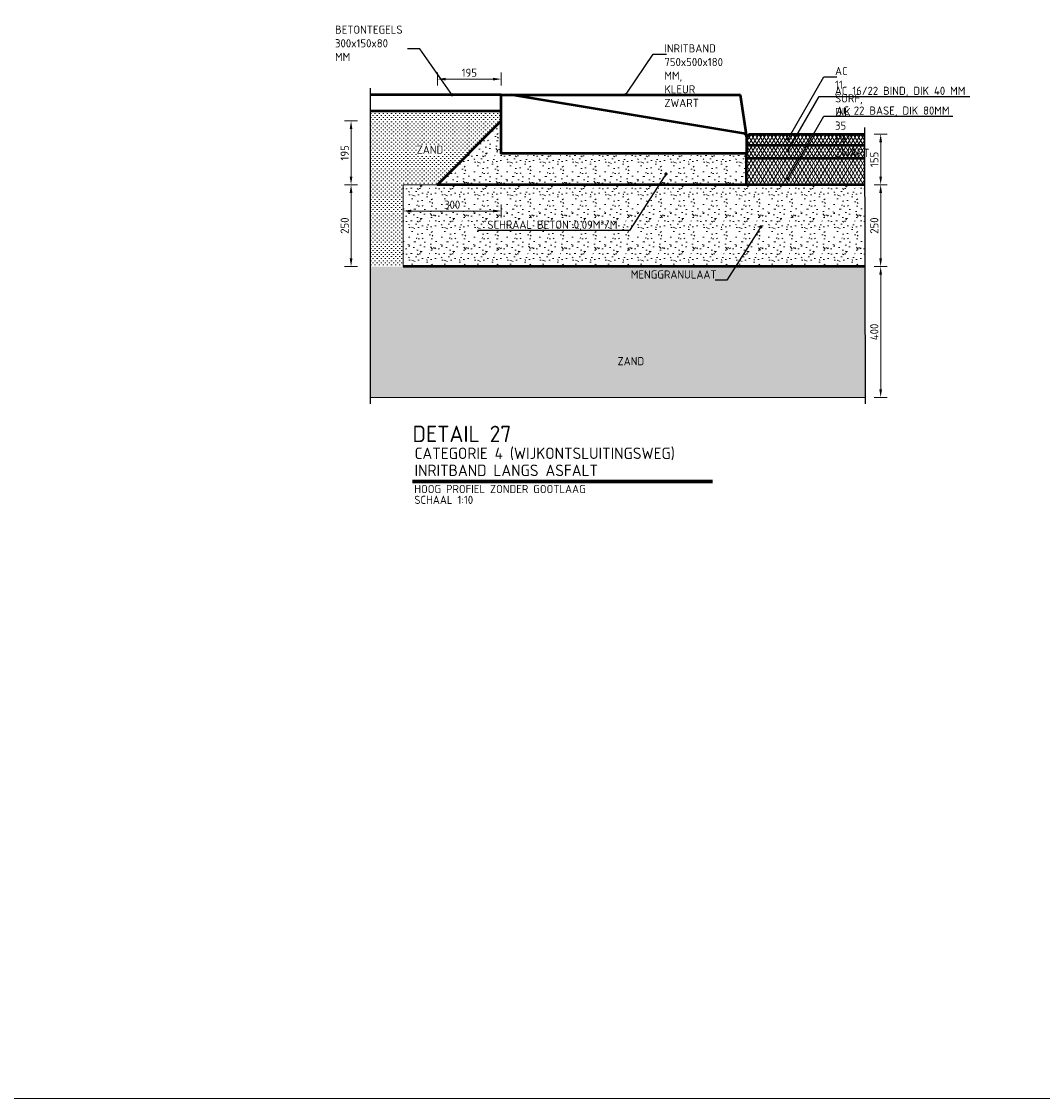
# Model space of a CAD drawing. Header units: metres. Extents: x 92403 to 95147, y 464428 to 465602.
# Tile 229 of 256: x 92596.16 to 92599.28, y 465099.19 to 465102.48. Entities that reach past the tile are written whole.
import ezdxf
from ezdxf import colors
from ezdxf.entities.mleader import LeaderData, LeaderLine
from ezdxf.enums import TextEntityAlignment as Align
from ezdxf.math import Vec2, Vec3

# ---------------------------------------------------------------- set-up
doc = ezdxf.new("R2010")
doc.units = ezdxf.units.M
for name, pattern in [('HIDDEN', [2.373, 1.58, -0.793]), ('VW-1-1_STREEP', [2, 1, -1]), ('XX-CENTER', [8, 5, -1, 1, -1])]:
    doc.linetypes.add(name, pattern=pattern)
doc.layers.get('0').update_dxf_attribs({"linetype": 'CONTINUOUS'})
doc.layers.get('Defpoints').update_dxf_attribs({"linetype": 'CONTINUOUS'})
for name, color, linetype, lineweight in [('N-WE-GW-GROND_ZAND-AD', 7, 'CONTINUOUS', 18), ('N-WE-GW-GROND_ZAND_CUNETZAND-AD-10', 7, 'CONTINUOUS', 18), ('N-WE-GW-GROND_ZAND_CUNETZAND-WERK-T25', 7, 'CONTINUOUS', 25), ('N-WE-VH-VERHARDING_ASFALT-AD-10', 252, 'CONTINUOUS', 18), ('N-WE-VH-VERHARDING_ASFALT-T25', 7, 'CONTINUOUS', 25), ('N-WE-VH-VERHARDING_ASFALT_DEKLAAG-GD', 252, 'CONTINUOUS', 50), ('N-WE-VH-VERHARDING_BETON-AD-10', 252, 'CONTINUOUS', 18), ('N-WE-VH-VERHARDING_BETON_SCHRAAL-GD', 252, 'CONTINUOUS', 50), ('N-WE-VH-VERHARDING_FUNDERING-AD', 252, 'CONTINUOUS', 18), ('N-WE-VH-VERHARDING_FUNDERING-AD-10', 252, 'CONTINUOUS', 18), ('N-WE-VH-VERHARDING_TEGEL-GD', 252, 'CONTINUOUS', 50), ('N-WE-VW-MARKERING_LANGS_STREEP_11-G', 7, 'VW-1-1_STREEP', 13), ('N-XX-VH-KANTOPSLUITING_INRITBAND-GD', 210, 'CONTINUOUS', 50), ('X-XX-AL-TEKENBLAD_TITELBLOK-T25', 7, 'CONTINUOUS', 25), ('X-XX-AL-TEKENBLAD_TITELBLOK-T35', 50, 'CONTINUOUS', 35), ('X-XX-AL-TEKENBLAD_TITELBLOK-T50', 130, 'CONTINUOUS', 50), ('X-XX-AL-VERWIJZING_DETAIL-M', 7, 'CONTINUOUS', 18), ('X-XX-AL-VERWIJZING_DOORSNEDE-GD', 7, 'XX-CENTER', 25)]:
    doc.layers.add(name, color=color, linetype=linetype, lineweight=lineweight)
doc.styles.add('NLCS-ISO-ANNOTATIVE-T25', font='NLCS-ISO.ttf', dxfattribs={"height": 2.5})
doc.styles.add('NLCS-ISO-M10-T25', font='NLCS-ISO.ttf', dxfattribs={"height": 0.025})
doc.styles.add('NLCS-ISO-M10-T35', font='NLCS-ISO.ttf', dxfattribs={"height": 0.035})
doc.styles.add('NLCS-ISO-M10-T50', font='NLCS-ISO.ttf', dxfattribs={"height": 0.05})
doc.dimstyles.new('NLCS-M10-T25-PIJL_L2_H1', dxfattribs={"dimscale": 0.01, "dimtxt": 2.5, "dimasz": 2.5, "dimexe": 2, "dimexo": 2, "dimgap": 0.7, "dimtad": 1, "dimzin": 0, "dimdsep": 46, "dimtxsty": 'NLCS-ISO-M10-T25', "dimcen": 2.5, "dimdle": 2, "dimclrd": 256, "dimclre": 256, "dimclrt": 7, "dimadec": 1, "dimazin": 0, "dimtfac": 1, "dimtdec": 3, "dimtofl": 0, "dimtmove": 1, "dimatfit": 0, "dimfxl": 2, "dimfxlon": 1, "dimtfillclr": 256, "dimtolj": 1, "dimtzin": 0, "dimlwd": -1, "dimlwe": -1, "dimarcsym": 0})
pattern_1 = [(0, (2985.3794685, 6084.488832), (0.00625, 0.00625), [0, -0.0125])]
pattern_2 = [(0, (2985.47447, 6084.55283), (0, 0.1), [0, -0.1]), (0, (2985.47547, 6084.51783), (0, 0.1), [0, -0.1]), (0, (2985.47847, 6084.57183), (0, 0.1), [0, -0.1]), (338.1986, (2985.426468, 6084.540832), (0.3000000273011, -0.0999999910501), [0.0107703, -0.5277462]), (216.8699, (2985.436468, 6084.536832), (0.29999999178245, 0.2000000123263), [0.005, -0.495]), (130.6013, (2985.432468, 6084.533832), (0.5000000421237, -0.59999990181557), [0.0092195, -0.9127349]), (206.5651, (2985.39947, 6084.52183), (-0.099999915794, -0.1000001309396), [0.0022361, -0.2213707]), (326.3099, (2985.397468, 6084.520832), (0.1999999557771, -0.1000001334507), [0.0036056, -0.3569496]), (108.4349, (2985.40047, 6084.518832), (-0.0999998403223, 0.2000000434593), [0.0031623, -0.3130655]), (225, (2985.46347, 6084.51183), (-2e-17, -0.100000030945), [0.0042426, -0.1371787]), (0, (2985.46047, 6084.50883), (0.1, 0.1), [0.006, -0.094]), (135, (2985.46647, 6084.50883), (-0.100000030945, 9e-18), [0.0042426, -0.1371787]), (251.5651, (2985.45147, 6084.575832), (0.0999998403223, 0.2000000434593), [0.0031623, -0.3130655]), (0, (2985.45047, 6084.57283), (0.1, 0.1), [0.005, -0.095]), (143.1301, (2985.455468, 6084.572832), (-0.29999999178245, 0.2000000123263), [0.005, -0.495]), (213.6901, (2985.398468, 6084.576832), (0.1999999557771, 0.1000001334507), [0.0036056, -0.3569496]), (341.5651, (2985.39547, 6084.574832), (-0.2000000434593, 0.0999998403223), [0.0063246, -0.3099032]), (126.8699, (2985.401468, 6084.572832), (0.2000000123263, -0.29999999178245), [0.005, -0.495]), (0, (2985.42747, 6084.57283), (0, 0.1), [0, -0.1]), (0, (2985.40047, 6084.54683), (0, 0.1), [0, -0.1]), (0, (2985.42847, 6084.50983), (0, 0.1), [0, -0.1]), (0, (2985.45547, 6084.54083), (0, 0.1), [0, -0.1]), (0, (2985.42647, 6084.55783), (0, 0.1), [0, -0.1]), (0, (2985.40447, 6084.56083), (0, 0.1), [0, -0.1]), (0, (2985.41347, 6084.55483), (0, 0.1), [0, -0.1]), (0, (2985.40947, 6084.53083), (0, 0.1), [0, -0.1]), (0, (2985.38547, 6084.53483), (0, 0.1), [0, -0.1]), (0, (2985.38647, 6084.55783), (0, 0.1), [0, -0.1]), (0, (2985.38347, 6084.57983), (0, 0.1), [0, -0.1]), (0, (2985.41447, 6084.58383), (0, 0.1), [0, -0.1]), (0, (2985.43647, 6084.58783), (0, 0.1), [0, -0.1]), (0, (2985.47147, 6084.58383), (0, 0.1), [0, -0.1]), (0, (2985.44747, 6084.55283), (0, 0.1), [0, -0.1]), (0, (2985.43747, 6084.57083), (0, 0.1), [0, -0.1]), (0, (2985.44547, 6084.52283), (0, 0.1), [0, -0.1]), (0, (2985.41547, 6084.51783), (0, 0.1), [0, -0.1]), (0, (2985.44547, 6084.49583), (0, 0.1), [0, -0.1]), (0, (2985.41247, 6084.50183), (0, 0.1), [0, -0.1]), (0, (2985.38047, 6084.49883), (0, 0.1), [0, -0.1]), (0, (2985.39247, 6084.49383), (0, 0.1), [0, -0.1]), (0, (2985.39347, 6084.50783), (0, 0.1), [0, -0.1]), (0, (2985.46047, 6084.49183), (0, 0.1), [0, -0.1]), (0, (2985.47247, 6084.53283), (0, 0.1), [0, -0.1]), (0, (2985.46747, 6084.56283), (0, 0.1), [0, -0.1]), (0, (2985.42147, 6084.49083), (0, 0.1), [0, -0.1])]
pattern_3 = [(60, (2985.379468, 6084.488832), (-0.00866025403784, 0.005), []), (120, (2985.379468, 6084.488832), (-0.00866025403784, -0.005), [])]

# ---------------------------------------------------------------- blocks, each defined once
blk = doc.blocks.new('_Dot')
at = {"color": 0, "linetype": 'ByBlock', "lineweight": -2}
blk.add_line((-0.5, 0), (-1, 0), dxfattribs=at)
at = {"color": 0, "linetype": 'ByBlock', "const_width": 0.5}
blk.add_lwpolyline([(-0.25, 0, 1), (0.25, 0, 1)], format="xyb", close=True, dxfattribs=at)
blk = doc.blocks.new('*D523')
at = {"layer": 'Defpoints', "color": 0, "transparency": 16777216}
for p in [(92598.7874, 465101.7336), (92598.7401, 465101.3336), (92598.7874, 465101.3336)]:
    blk.add_point(p, dxfattribs=at)
at = {"layer": 'X-XX-AL-VERWIJZING_DETAIL-M', "transparency": 16777216}
for p, q in [((92598.7874, 465101.7336), (92598.7674, 465101.7336)), ((92598.7874, 465101.7086), (92598.7874, 465101.3586)), ((92598.7674, 465101.3336), (92598.8074, 465101.3336))]:
    blk.add_line(p, q, dxfattribs=at)
for points in [[(92598.7832, 465101.7086), (92598.7915, 465101.7086), (92598.7874, 465101.7336)], [(92598.7832, 465101.3586), (92598.7915, 465101.3586), (92598.7874, 465101.3336)]]:
    blk.add_solid(points, dxfattribs=at)
at = {"layer": 'X-XX-AL-VERWIJZING_DETAIL-M', "color": 7, "transparency": 16777216, "insert": (92598.7679, 465101.5336), "char_height": 0.025, "attachment_point": 5, "rotation": 90, "style": 'NLCS-ISO-M10-T25'}
blk.add_mtext('\\A1;400', dxfattribs=at)
blk = doc.blocks.new('*D524')
at = {"layer": 'Defpoints', "color": 0, "transparency": 16777216}
for p in [(92598.7385, 465101.9836), (92598.7391, 465101.7336), (92598.7874, 465101.7336)]:
    blk.add_point(p, dxfattribs=at)
at = {"layer": 'X-XX-AL-VERWIJZING_DETAIL-M', "transparency": 16777216}
for p, q in [((92598.7674, 465101.9836), (92598.8074, 465101.9836)), ((92598.7874, 465101.9586), (92598.7874, 465101.7586)), ((92598.7674, 465101.7336), (92598.8074, 465101.7336))]:
    blk.add_line(p, q, dxfattribs=at)
for points in [[(92598.7832, 465101.9586), (92598.7915, 465101.9586), (92598.7874, 465101.9836)], [(92598.7832, 465101.7586), (92598.7915, 465101.7586), (92598.7874, 465101.7336)]]:
    blk.add_solid(points, dxfattribs=at)
at = {"layer": 'X-XX-AL-VERWIJZING_DETAIL-M', "color": 7, "transparency": 16777216, "insert": (92598.7679, 465101.8586), "char_height": 0.025, "attachment_point": 5, "rotation": 90, "style": 'NLCS-ISO-M10-T25'}
blk.add_mtext('\\A1;250', dxfattribs=at)
blk = doc.blocks.new('*D525')
at = {"layer": 'Defpoints', "color": 0, "transparency": 16777216}
for p in [(92597.1684, 465102.1786), (92597.5275, 465102.1786), (92597.4325, 465101.9836)]:
    blk.add_point(p, dxfattribs=at)
at = {"layer": 'X-XX-AL-VERWIJZING_DETAIL-M', "transparency": 16777216}
for p, q in [((92597.1884, 465102.1786), (92597.1484, 465102.1786)), ((92597.1684, 465102.0086), (92597.1684, 465102.1536)), ((92597.1884, 465101.9836), (92597.1484, 465101.9836))]:
    blk.add_line(p, q, dxfattribs=at)
for points in [[(92597.1643, 465102.1536), (92597.1726, 465102.1536), (92597.1684, 465102.1786)], [(92597.1643, 465102.0086), (92597.1726, 465102.0086), (92597.1684, 465101.9836)]]:
    blk.add_solid(points, dxfattribs=at)
at = {"layer": 'X-XX-AL-VERWIJZING_DETAIL-M', "color": 7, "transparency": 16777216, "insert": (92597.1489, 465102.0811), "char_height": 0.025, "attachment_point": 5, "rotation": 90, "style": 'NLCS-ISO-M10-T25'}
blk.add_mtext('\\A1;195', dxfattribs=at)
blk = doc.blocks.new('*D769')
at = {"layer": 'Defpoints', "color": 0, "transparency": 16777216}
for p in [(92597.4325, 465102.3065), (92597.6275, 465102.2586), (92597.4325, 465101.9836)]:
    blk.add_point(p, dxfattribs=at)
at = {"layer": 'X-XX-AL-VERWIJZING_DETAIL-M', "transparency": 16777216}
for p, q in [((92597.4325, 465102.2865), (92597.4325, 465102.3265)), ((92597.6275, 465102.2865), (92597.6275, 465102.3265)), ((92597.6025, 465102.3065), (92597.4575, 465102.3065))]:
    blk.add_line(p, q, dxfattribs=at)
for points in [[(92597.4575, 465102.3106), (92597.4575, 465102.3023), (92597.4325, 465102.3065)], [(92597.6025, 465102.3106), (92597.6025, 465102.3023), (92597.6275, 465102.3065)]]:
    blk.add_solid(points, dxfattribs=at)
at = {"layer": 'X-XX-AL-VERWIJZING_DETAIL-M', "color": 7, "transparency": 16777216, "insert": (92597.53, 465102.326), "char_height": 0.025, "attachment_point": 5, "style": 'NLCS-ISO-M10-T25'}
blk.add_mtext('\\A1;195', dxfattribs=at)
blk = doc.blocks.new('*D526')
at = {"layer": 'Defpoints', "color": 0, "transparency": 16777216}
for p in [(92598.7381, 465102.1386), (92598.7387, 465101.9836), (92598.7874, 465101.9836)]:
    blk.add_point(p, dxfattribs=at)
at = {"layer": 'X-XX-AL-VERWIJZING_DETAIL-M', "transparency": 16777216}
for p, q in [((92598.7674, 465102.1386), (92598.8074, 465102.1386)), ((92598.7874, 465102.1136), (92598.7874, 465102.0086)), ((92598.7674, 465101.9836), (92598.8074, 465101.9836))]:
    blk.add_line(p, q, dxfattribs=at)
for points in [[(92598.7832, 465102.1136), (92598.7915, 465102.1136), (92598.7874, 465102.1386)], [(92598.7832, 465102.0086), (92598.7915, 465102.0086), (92598.7874, 465101.9836)]]:
    blk.add_solid(points, dxfattribs=at)
at = {"layer": 'X-XX-AL-VERWIJZING_DETAIL-M', "color": 7, "transparency": 16777216, "insert": (92598.7679, 465102.0611), "char_height": 0.025, "attachment_point": 5, "rotation": 90, "style": 'NLCS-ISO-M10-T25'}
blk.add_mtext('\\A1;155', dxfattribs=at)
blk = doc.blocks.new('*D528')
at = {"layer": 'Defpoints', "color": 0, "transparency": 16777216}
for p in [(92597.1684, 465101.9836), (92597.3275, 465101.9836), (92597.3275, 465101.7336)]:
    blk.add_point(p, dxfattribs=at)
at = {"layer": 'X-XX-AL-VERWIJZING_DETAIL-M', "transparency": 16777216}
for p, q in [((92597.1884, 465101.9836), (92597.1484, 465101.9836)), ((92597.1684, 465101.7586), (92597.1684, 465101.9586)), ((92597.1884, 465101.7336), (92597.1484, 465101.7336))]:
    blk.add_line(p, q, dxfattribs=at)
for points in [[(92597.1643, 465101.9586), (92597.1726, 465101.9586), (92597.1684, 465101.9836)], [(92597.1643, 465101.7586), (92597.1726, 465101.7586), (92597.1684, 465101.7336)]]:
    blk.add_solid(points, dxfattribs=at)
at = {"layer": 'X-XX-AL-VERWIJZING_DETAIL-M', "color": 7, "transparency": 16777216, "insert": (92597.1489, 465101.8586), "char_height": 0.025, "attachment_point": 5, "rotation": 90, "style": 'NLCS-ISO-M10-T25'}
blk.add_mtext('\\A1;250', dxfattribs=at)
blk = doc.blocks.new('*D750')
at = {"layer": 'Defpoints', "color": 0, "transparency": 16777216}
for p in [(92597.6275, 465102.0786), (92597.3275, 465101.9033), (92597.3275, 465101.7786)]:
    blk.add_point(p, dxfattribs=at)
at = {"layer": 'X-XX-AL-VERWIJZING_DETAIL-M', "transparency": 16777216}
for p, q in [((92597.3275, 465101.8833), (92597.3275, 465101.9233)), ((92597.6275, 465101.9233), (92597.6275, 465101.8833)), ((92597.6025, 465101.9033), (92597.3525, 465101.9033))]:
    blk.add_line(p, q, dxfattribs=at)
for points in [[(92597.3525, 465101.9075), (92597.3525, 465101.8991), (92597.3275, 465101.9033)], [(92597.6025, 465101.9075), (92597.6025, 465101.8991), (92597.6275, 465101.9033)]]:
    blk.add_solid(points, dxfattribs=at)
at = {"layer": 'X-XX-AL-VERWIJZING_DETAIL-M', "color": 7, "transparency": 16777216, "insert": (92597.4775, 465101.9228), "char_height": 0.025, "attachment_point": 5, "style": 'NLCS-ISO-M10-T25'}
blk.add_mtext('\\A1;300', dxfattribs=at)

msp = doc.modelspace()

# ---------------------------------------------------------------- hatches: boundary and pattern name
at = {"layer": 'N-WE-GW-GROND_ZAND_CUNETZAND-AD-10'}
h = msp.add_hatch(dxfattribs=at)
h.set_pattern_fill('AGW-GROND_ZAND_CUNETZAND', color=256, scale=0.01, pattern_type=2)
h.set_pattern_definition(pattern_1)
h.paths.add_polyline_path([(92597.627503, 465102.178615), (92597.627503, 465102.208615), (92597.227503, 465102.208615), (92597.227503, 465101.733615), (92597.327503, 465101.733615), (92597.327503, 465101.983615), (92597.432503, 465101.983615), (92597.477503, 465102.028615)])
h = msp.add_hatch(dxfattribs=at)
h.set_pattern_fill('AGW-GROND_ZAND_CUNETZAND', color=256, scale=0.01, pattern_type=2)
h.set_pattern_definition(pattern_1)
h.paths.add_polyline_path([(92598.740605, 465101.333615), (92597.227503, 465101.333615), (92597.227503, 465101.733615), (92598.739188, 465101.733615)])
at = {"layer": 'N-WE-VH-VERHARDING_ASFALT-AD-10'}
h = msp.add_hatch(dxfattribs=at)
h.set_pattern_fill('AVH-ASFALT', color=256, scale=0.01, pattern_type=2)
h.set_pattern_definition(pattern_3)
h.paths.add_polyline_path([(92598.377503, 465102.128615), (92598.385989, 465102.138615), (92598.738125, 465102.138615), (92598.738217, 465102.103615), (92598.377503, 465102.103615)])
h = msp.add_hatch(dxfattribs=at)
h.set_pattern_fill('AVH-ASFALT', color=256, scale=0.01, pattern_type=2)
h.set_pattern_definition(pattern_3)
h.paths.add_polyline_path([(92598.738322, 465102.063615), (92598.738217, 465102.103615), (92598.377503, 465102.103615), (92598.377503, 465102.078615), (92598.377503, 465102.063615)])
h = msp.add_hatch(dxfattribs=at)
h.set_pattern_fill('AVH-ASFALT', color=256, scale=0.01, pattern_type=2)
h.set_pattern_definition(pattern_3)
h.paths.add_polyline_path([(92598.377503, 465102.063615), (92598.377503, 465101.983615), (92598.738532, 465101.983615), (92598.738322, 465102.063615)])
at = {"layer": 'N-WE-VH-VERHARDING_BETON-AD-10'}
h = msp.add_hatch(dxfattribs=at)
h.set_pattern_fill('AVH-BETON_SCHRAAL', color=256, scale=0.01, pattern_type=2)
h.set_pattern_definition(pattern_2)
h.paths.add_polyline_path([(92597.627503, 465102.078615), (92597.627503, 465102.178615), (92597.432503, 465101.983615), (92598.377537, 465101.983615), (92598.37747, 465102.038615), (92598.377503, 465102.038574), (92598.377503, 465102.078615)])
at = {"layer": 'N-WE-VH-VERHARDING_FUNDERING-AD-10'}
h = msp.add_hatch(dxfattribs=at)
h.set_pattern_fill('AVH-FUNDERING_GRANULAAT', color=256, scale=0.01, pattern_type=2)
h.set_pattern_definition(pattern_2)
h.paths.add_polyline_path([(92598.377503, 465101.983649), (92598.738689, 465101.983581), (92598.739057, 465101.733615), (92597.327503, 465101.733615), (92597.327503, 465101.983615)])

# ---------------------------------------------------------------- linework, layer by layer
at = {"layer": 'N-WE-GW-GROND_ZAND-AD', "flags": 128}
msp.add_lwpolyline([(92598.740159, 465101.333615), (92597.227503, 465101.333615)], dxfattribs=at)
at = {"layer": 'N-WE-VH-VERHARDING_ASFALT_DEKLAAG-GD', "flags": 128}
for points in [[(92598.377503, 465102.128615), (92598.385989, 465102.138615), (92598.738125, 465102.138615)], [(92598.738217, 465102.103615), (92598.377503, 465102.103615)], [(92598.377503, 465101.983615), (92598.377503, 465102.078615)], [(92598.738322, 465102.063615), (92598.377503, 465102.063615)], [(92598.738532, 465101.983615), (92598.377503, 465101.983615)]]:
    msp.add_lwpolyline(points, dxfattribs=at)
at = {"layer": 'N-WE-VH-VERHARDING_BETON_SCHRAAL-GD'}
for points in [[(92598.377503, 465101.983615), (92597.477503, 465101.983615), (92597.432503, 465101.983615), (92597.627503, 465102.178615)], [(92598.739057, 465101.733615), (92597.327503, 465101.733615)]]:
    msp.add_lwpolyline(points, dxfattribs=at)
at = {"layer": 'N-WE-VH-VERHARDING_FUNDERING-AD', "flags": 128}
for points in [[(92597.487503, 465101.983615), (92597.327503, 465101.983615)], [(92597.327503, 465101.733615), (92597.327503, 465101.983615)]]:
    msp.add_lwpolyline(points, dxfattribs=at)
at = {"layer": 'N-WE-VH-VERHARDING_TEGEL-GD', "flags": 128}
for points in [[(92597.627503, 465102.258615), (92597.227503, 465102.258615)], [(92597.627503, 465102.208615), (92597.227503, 465102.208615)]]:
    msp.add_lwpolyline(points, dxfattribs=at)
at = {"layer": 'N-WE-VW-MARKERING_LANGS_STREEP_11-G', "linetype": 'Continuous'}
msp.add_lwpolyline([(92590.88378, 465099.190265), (92603.852078, 465099.190265), (92603.852078, 465111.01153), (92590.88378, 465111.01153)], close=True, dxfattribs=at)
at = {"layer": 'N-XX-VH-KANTOPSLUITING_INRITBAND-GD', "flags": 128}
msp.add_lwpolyline([(92597.627503, 465102.258615), (92597.657503, 465102.258615), (92598.357503, 465102.258615), (92598.377503, 465102.130144), (92598.377503, 465102.078615), (92597.627503, 465102.078615)], close=True, dxfattribs=at)
at = {"layer": 'N-XX-VH-KANTOPSLUITING_INRITBAND-GD', "linetype": 'HIDDEN', "ltscale": 5}
msp.add_lwpolyline([(92598.377503, 465102.130144, 0.36662937), (92598.369147, 465102.140008), (92597.657503, 465102.258615)], format="xyb", dxfattribs=at)
at = {"layer": 'X-XX-AL-TEKENBLAD_TITELBLOK-T35'}
for p, q in [((92597.35629, 465101.079545), (92598.273306, 465101.079545)), ((92597.35629, 465101.074545), (92598.273306, 465101.074545))]:
    msp.add_line(p, q, dxfattribs=at)
at = {"layer": 'X-XX-AL-VERWIJZING_DOORSNEDE-GD', "flags": 128}
for points in [[(92597.227503, 465101.313615), (92597.227503, 465102.278615)], [(92598.738072, 465102.158615), (92598.740159, 465101.313615)]]:
    msp.add_lwpolyline(points, dxfattribs=at)

# ---------------------------------------------------------------- texts
at = {"layer": 'N-WE-GW-GROND_ZAND_CUNETZAND-WERK-T25', "char_height": 0.025, "width": 407.03643035, "attachment_point": 9, "style": 'NLCS-ISO-ANNOTATIVE-T25'}
for insert in [(92597.450259, 465102.078259), (92598.064383, 465101.431721)]:
    msp.add_mtext('ZAND', dxfattribs=dict(at, insert=insert))
at = {"layer": 'X-XX-AL-TEKENBLAD_TITELBLOK-T25', "style": 'NLCS-ISO-M10-T25'}
for s, p in [('HOOG PROFIEL ZONDER GOOTLAAG', (92597.361779, 465101.033346)), ('SCHAAL 1:10', (92597.361779, 465101.000261))]:
    msp.add_text(s, height=0.025, dxfattribs=at).set_placement(p, align=Align.BOTTOM_LEFT)
at = {"layer": 'X-XX-AL-TEKENBLAD_TITELBLOK-T35', "char_height": 0.035, "width": 1.298086, "attachment_point": 7, "style": 'NLCS-ISO-M10-T35'}
for s, insert in [('CATEGORIE 4 (WIJKONTSLUITINGSWEG)', (92597.362574, 465101.141693)), ('INRITBAND LANGS ASFALT', (92597.362574, 465101.092939))]:
    msp.add_mtext(s, dxfattribs=dict(at, insert=insert))
at = {"layer": 'X-XX-AL-TEKENBLAD_TITELBLOK-T50', "style": 'NLCS-ISO-M10-T50'}
msp.add_text('DETAIL 27', height=0.05, dxfattribs=at).set_placement((92597.35629, 465101.196862))

# ---------------------------------------------------------------- dimensions: what is measured, and where the dimension line sits
at = {"layer": 'X-XX-AL-VERWIJZING_DETAIL-M'}
for base, p1, p2, angle, picture, middle in [((92597.432503, 465102.306474), (92597.627503, 465102.258615), (92597.432503, 465101.983615), 180, '*D769', (92597.530003, 465102.325974)), ((92597.168434, 465102.178615), (92597.432503, 465101.983615), (92597.527503, 465102.178615), 90, '*D525', (92597.148934, 465102.081115)), ((92598.787371, 465101.983615), (92598.738125, 465102.138615), (92598.738689, 465101.983615), 90, '*D526', (92598.767871, 465102.061115)), ((92597.168434, 465101.983615), (92597.327503, 465101.733615), (92597.327503, 465101.983615), 90, '*D528', (92597.148934, 465101.858615)), ((92598.787371, 465101.733615), (92598.738532, 465101.983615), (92598.739057, 465101.733615), 90, '*D524', (92598.767871, 465101.858615)), ((92598.787371, 465101.333615), (92598.787371, 465101.733615), (92598.74011, 465101.333615), 90, '*D523', (92598.767871, 465101.533615))]:
    dim = msp.add_linear_dim(base=base, p1=p1, p2=p2, angle=angle, dimstyle='NLCS-M10-T25-PIJL_L2_H1', override={"dimdec": 0, "dimlfac": 1000}, dxfattribs=at)
    dim.commit()
    dim.dimension.update_dxf_attribs({"geometry": picture, "text_midpoint": middle})
dim = msp.add_linear_dim(base=(92597.327503, 465101.903316), p1=(92597.627503, 465102.078615), p2=(92597.327503, 465101.778615), dimstyle='NLCS-M10-T25-PIJL_L2_H1', override={"dimdec": 0, "dimlfac": 1000}, dxfattribs=at)
dim.commit()
dim.dimension.update_dxf_attribs({"geometry": '*D750', "text_midpoint": (92597.477503, 465101.922816)})

# ---------------------------------------------------------------- leaders
at = {"layer": 'N-WE-VH-VERHARDING_ASFALT-T25'}
ml = msp.add_multileader_mtext('Standard', dxfattribs=at)
ml.set_content('BETONTEGELS 300x150x80 MM', color=7, style='NLCS-ISO-M10-T25')
ml.set_leader_properties(color=256, lineweight=-1)
ml.set_arrow_properties(name='DOT')
ml.build(insert=Vec2(0, 0))
ml.multileader.update_dxf_attribs({"text_left_attachment_type": 5, "text_right_attachment_type": 5, "dogleg_length": 2.5, "arrow_head_size": 0.01, "scale": 0.01})
ctx = ml.context
ctx.base_point, ctx.scale, ctx.char_height, ctx.arrow_head_size, ctx.landing_gap_size, ctx.plane_origin = Vec3(92597.110396, 465102.398584), 0.01, 0.025, 0.01, 0.009, Vec3(92597.477503, 465102.234382)
ctx.left_attachment, ctx.right_attachment = 5, 5
notes = []
notes.append((ctx, [(0, (1, 1, 0), (92597.378396, 465102.398584), (-1, 0), 0.025, [(0, [(92597.477503, 465102.258615)], 0, [])])]))
ctx.mtext.insert, ctx.mtext.width, ctx.mtext.flow_direction = Vec3(92597.119396, 465102.470251), 0.35831864, 5
at = {"layer": 'N-WE-VH-VERHARDING_ASFALT-T25', "linetype": 'ByBlock'}
ml = msp.add_multileader_mtext('Standard', dxfattribs=at)
ml.set_content('\\A1;INRITBAND 750x500x180 MM, KLEUR ZWART', color=7, style='NLCS-ISO-M10-T25')
ml.set_leader_properties(color=256, lineweight=-1)
ml.set_arrow_properties(name='DOT')
ml.build(insert=Vec2(0, 0))
ml.multileader.update_dxf_attribs({"text_left_attachment_type": 5, "text_right_attachment_type": 5, "dogleg_length": 0.025, "arrow_head_size": 0.01, "scale": 0.01})
ctx = ml.context
ctx.base_point, ctx.scale, ctx.char_height, ctx.arrow_head_size, ctx.landing_gap_size, ctx.plane_origin = Vec3(92598.117177, 465102.382857), 0.01, 0.025, 0.01, 0.009, Vec3(92598.007503, 465102.258615)
ctx.left_attachment, ctx.right_attachment = 5, 5
notes.append((ctx, [(0, (1, 1, 0), (92598.092177, 465102.382857), (1, 0), 0.025, [(0, [(92598.007503, 465102.258615)], 0, [])])]))
ctx.mtext.insert, ctx.mtext.width, ctx.mtext.defined_height, ctx.mtext.flow_direction = Vec3(92598.126177, 465102.412857), 0.68273724, 0.065894, 5
ml = msp.add_multileader_mtext('Standard', dxfattribs=at)
ml.set_content('\\A1;AC 11 SURF, DIK 35 MM, ZWART', color=7, style='NLCS-ISO-M10-T25')
ml.set_leader_properties(color=256, lineweight=-1)
ml.set_arrow_properties(name='DOT')
ml.build(insert=Vec2(0, 0))
ml.multileader.update_dxf_attribs({"text_left_attachment_type": 5, "text_right_attachment_type": 5, "dogleg_length": 0.025, "arrow_head_size": 0.01, "scale": 0.01})
ctx = ml.context
ctx.base_point, ctx.scale, ctx.char_height, ctx.arrow_head_size, ctx.landing_gap_size, ctx.plane_origin = Vec3(92598.638838, 465102.313549), 0.01, 0.025, 0.01, 0.009, Vec3(92598.503765, 465102.122898)
ctx.left_attachment, ctx.right_attachment = 5, 5
notes.append((ctx, [(0, (1, 1, 0), (92598.613838, 465102.313549), (1, 0), 0.025, [(0, [(92598.503765, 465102.122898)], 0, [])])]))
ctx.mtext.insert, ctx.mtext.width, ctx.mtext.flow_direction = Vec3(92598.647838, 465102.343549), 0.58795303, 5
ml = msp.add_multileader_mtext('Standard', dxfattribs=at)
ml.set_content('\\A1;AC 16/22 BIND, DIK 40 MM', color=7, style='NLCS-ISO-M10-T25')
ml.set_leader_properties(color=256, lineweight=-1)
ml.set_arrow_properties(name='DOT')
ml.build(insert=Vec2(0, 0))
ml.multileader.update_dxf_attribs({"text_left_attachment_type": 5, "text_right_attachment_type": 5, "dogleg_length": 0.025, "arrow_head_size": 0.01, "scale": 0.01})
ctx = ml.context
ctx.base_point, ctx.scale, ctx.char_height, ctx.arrow_head_size, ctx.landing_gap_size, ctx.plane_origin = Vec3(92598.637979, 465102.25319), 0.01, 0.025, 0.01, 0.009, Vec3(92598.503765, 465102.088051)
ctx.left_attachment, ctx.right_attachment = 5, 5
notes.append((ctx, [(0, (1, 1, 0), (92598.599108, 465102.25319), (1, 0), 0.038871, [(0, [(92598.503765, 465102.088051)], 0, [])])]))
ctx.mtext.insert, ctx.mtext.flow_direction = Vec3(92598.646979, 465102.28319), 5
ml = msp.add_multileader_mtext('Standard', dxfattribs=at)
ml.set_content('AC 22 BASE, DIK 80MM', color=7, style='NLCS-ISO-M10-T25')
ml.set_leader_properties(color=256, lineweight=-1)
ml.set_arrow_properties(name='DOT')
ml.build(insert=Vec2(0, 0))
ml.multileader.update_dxf_attribs({"text_left_attachment_type": 5, "text_right_attachment_type": 5, "dogleg_length": 0.025, "arrow_head_size": 0.01, "scale": 0.01})
ctx = ml.context
ctx.base_point, ctx.scale, ctx.char_height, ctx.arrow_head_size, ctx.landing_gap_size, ctx.plane_origin = Vec3(92598.642374, 465102.192831), 0.01, 0.025, 0.01, 0.009, Vec3(92598.503765, 465102.00218)
ctx.left_attachment, ctx.right_attachment = 5, 5
notes.append((ctx, [(0, (1, 1, 0), (92598.613838, 465102.192831), (1, 0), 0.028536, [(0, [(92598.503765, 465102.00218)], 0, [])])]))
ctx.mtext.insert, ctx.mtext.flow_direction = Vec3(92598.651374, 465102.222831), 5
ml = msp.add_multileader_mtext('Standard', dxfattribs=at)
ml.set_content('\\A1;SCHRAAL BETON 0,09M³/M', color=7, style='NLCS-ISO-M10-T25')
ml.set_leader_properties(color=256, lineweight=-1)
ml.set_arrow_properties(name='DOT')
ml.build(insert=Vec2(0, 0))
ml.multileader.update_dxf_attribs({"text_left_attachment_type": 5, "text_right_attachment_type": 5, "dogleg_length": 2.5, "arrow_head_size": 0.01, "scale": 0.01})
ctx = ml.context
ctx.base_point, ctx.scale, ctx.char_height, ctx.arrow_head_size, ctx.landing_gap_size, ctx.plane_origin = Vec3(92597.576171, 465101.843769), 0.01, 0.025, 0.01, 0.009, Vec3(92598.101978, 465101.971389)
ctx.left_attachment, ctx.right_attachment = 5, 5
notes.append((ctx, [(0, (1, 1, 0), (92598.019171, 465101.843769), (-1, 0), 0.025, [(0, [(92598.131219, 465102.016417)], 0, [])])]))
ctx.mtext.insert, ctx.mtext.flow_direction = Vec3(92597.585171, 465101.873769), 5
ml = msp.add_multileader_mtext('Standard', dxfattribs=at)
ml.set_content('\\A1;MENGGRANULAAT', color=7, style='NLCS-ISO-M10-T25')
ml.set_leader_properties(color=256, lineweight=-1)
ml.set_arrow_properties(name='DOT')
ml.build(insert=Vec2(0, 0))
ml.multileader.update_dxf_attribs({"text_left_attachment_type": 5, "text_right_attachment_type": 5, "dogleg_length": 2.5, "arrow_head_size": 0.01, "scale": 0.01})
ctx = ml.context
ctx.base_point, ctx.scale, ctx.char_height, ctx.arrow_head_size, ctx.landing_gap_size, ctx.plane_origin = Vec3(92598.014526, 465101.691722), 0.01, 0.025, 0.01, 0.009, Vec3(92598.359092, 465101.771382)
ctx.left_attachment, ctx.right_attachment = 5, 5
notes.append((ctx, [(0, (1, 1, 0), (92598.317526, 465101.691722), (-1, 0), 0.025, [(0, [(92598.421042, 465101.854693)], 0, [])])]))
ctx.mtext.insert, ctx.mtext.width, ctx.mtext.flow_direction = Vec3(92598.023526, 465101.721722), 0.1621496, 5
for ctx, leaders in notes:
    for number, flags, end, landing, length, lines in leaders:
        leader = LeaderData()
        leader.index, (leader.has_last_leader_line, leader.has_dogleg_vector, leader.attachment_direction) = number, flags
        leader.last_leader_point, leader.dogleg_vector, leader.dogleg_length = Vec3(end), Vec3(landing), length
        for number, points, colour, breaks in lines:
            line = LeaderLine()
            line.index, line.vertices, line.color, line.breaks = number, Vec3.list(points), colors.encode_raw_color(colour), breaks
            leader.lines.append(line)
        ctx.leaders.append(leader)

doc.saveas('drawing.dxf')
